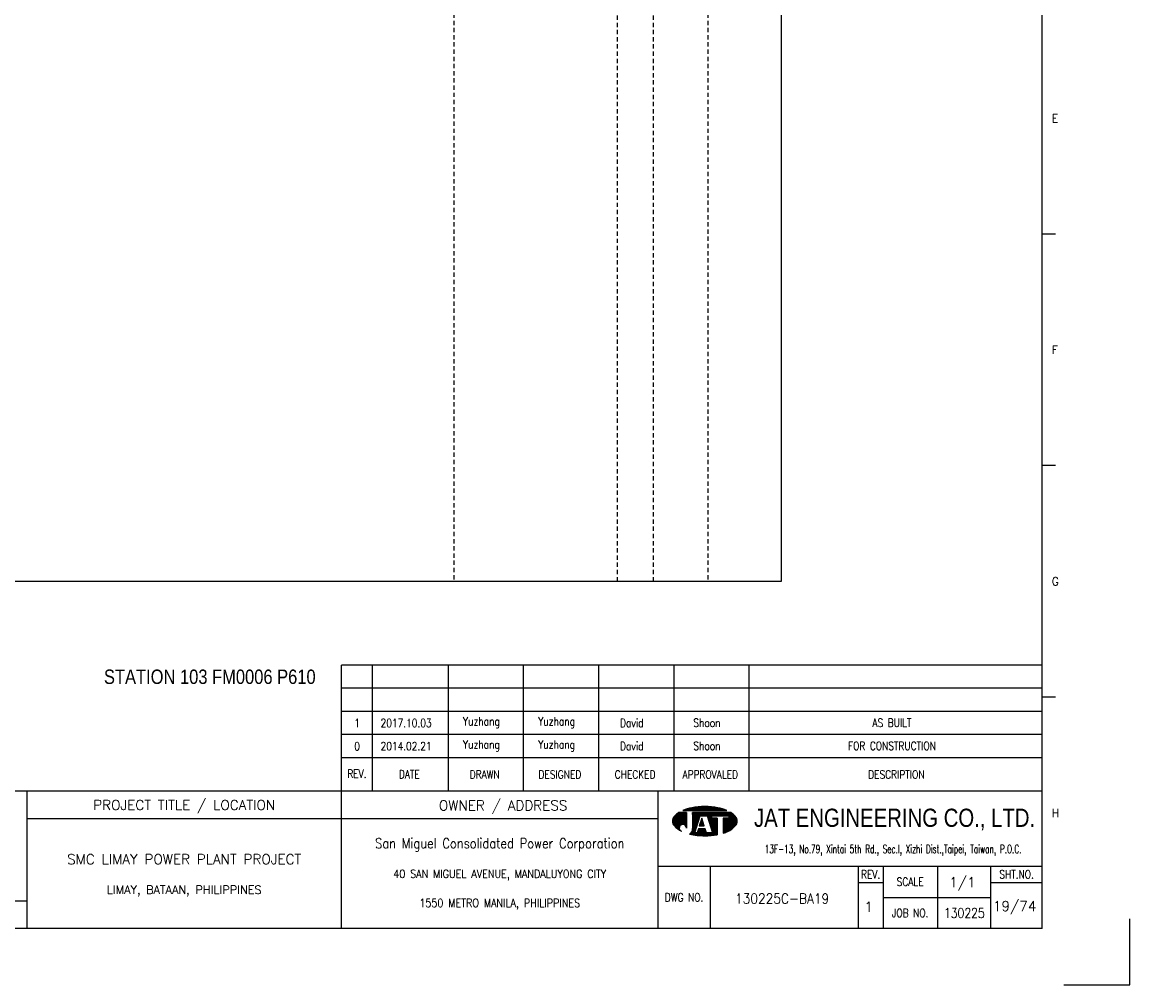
# Model space of a CAD drawing. Extents: x 1513 to 2479, y 404 to 1086.
# Tile 3 of 4: x 2095 to 2479, y 404 to 738. Entities that reach past the tile are written whole.
import ezdxf
from ezdxf.enums import TextEntityAlignment as Align

# ---------------------------------------------------------------- set-up
doc = ezdxf.new("R2010")
doc.units = 0
doc.header["$MEASUREMENT"] = 0
doc.linetypes.add('HIDDEN', pattern=[4, 1.5, -1, 1.5])
doc.layers.get('0').update_dxf_attribs({"linetype": 'CONTINUOUS'})
doc.layers.get('DEFPOINTS').update_dxf_attribs({"linetype": 'CONTINUOUS'})
for name, color, linetype in [('B_DIM', 7, 'CONTINUOUS'), ('CON', 4, 'CONTINUOUS'), ('DCS', 7, 'CONTINUOUS'), ('HID', 2, 'HIDDEN'), ('T', 2, 'CONTINUOUS'), ('TEXT', 7, 'CONTINUOUS'), ('圖框CON', 4, 'CONTINUOUS'), ('框線', 6, 'CONTINUOUS')]:
    doc.layers.add(name, color=color, linetype=linetype)
doc.styles.add('AEH', font='simplex', dxfattribs={"width": 0.8, "bigfont": 'ae'})
doc.styles.add('DAYUKP', font='complex', dxfattribs={"bigfont": 'DAYUKP.SHX'})
doc.styles.add('E2', font='simplex.shx', dxfattribs={"height": 2})
doc.styles.add('E3', font='simplex.shx', dxfattribs={"height": 3})
doc.styles.add('ROMANS', font='romans', dxfattribs={"width": 0.8})
doc.styles.add('style3', font='ARIALN.TTF')
doc.styles.add('WMF-Arial0', font='arial.ttf')

# ---------------------------------------------------------------- blocks, each defined once
blk = doc.blocks.new('1880-TITLE_BLK')
at = {"layer": 'TEXT', "color": 2, "linetype": 'Continuous', "style": 'E3'}
for tag, p in [('SCALE', (790.95, 31.17)), ('DWG_NO', (736.41, 26.44)), ('REV', (762.59, 23.97)), ('SHT_NO', (806.74, 23.97))]:
    blk.add_attdef(tag, text='', height=3, dxfattribs=at).set_placement(p, align=Align.MIDDLE)
at = {"layer": 'TEXT', "linetype": 'Continuous', "style": 'E2', "width": 0.6}
for tag, p in [('REV_DATE', (418.65, 19.76)), ('APPR_DATE', (492.93, 19.76))]:
    blk.add_attdef(tag, text='', height=2, dxfattribs=at).set_placement(p, align=Align.MIDDLE_LEFT)
blk = doc.blocks.new('1')
at = {"layer": 'B_DIM'}
for p, q in [((2181.53, 118.11), (1938.08, 118.11)), ((1938.08, 74.29), (1938.08, 118.11)), ((1948.92, 74.29), (1948.92, 118.11)), ((1975.28, 74.29), (1975.28, 118.11)), ((2001.39, 74.29), (2001.39, 118.11)), ((2027.5, 74.29), (2027.5, 118.11)), ((2053.62, 74.29), (2053.62, 118.11)), ((2079.73, 74.29), (2079.73, 118.11)), ((2181.53, 110.07), (1938.08, 110.07)), ((1938.08, 77.93), (1938.08, 104.33)), ((2181.53, 102.03), (1938.08, 102.03)), ((2181.53, 93.99), (1938.08, 93.99)), ((2181.53, 85.95), (1938.08, 85.95))]:
    blk.add_line(p, q, dxfattribs=at)
at = {"layer": 'DEFPOINTS'}
blk.add_lwpolyline([(2189, 7.08), (2211.97, 7.08), (2211.97, 30.05)], dxfattribs=at)
at = {"layer": 'T', "color": 0, "lineweight": -3}
for p, q in [((2053.09, 63.82), (2056.14, 66.87)), ((2053.09, 64.04), (2055.92, 66.87)), ((2053.11, 63.62), (2056.36, 66.87)), ((2053.12, 64.29), (2055.7, 66.87)), ((2053.14, 63.43), (2056.58, 66.87)), ((2053.18, 63.25), (2056.8, 66.87)), ((2053.18, 64.57), (2055.47, 66.87)), ((2053.24, 63.08), (2057.03, 66.87)), ((2053.29, 64.91), (2055.25, 66.87)), ((2053.3, 62.92), (2057.25, 66.87)), ((2053.37, 62.77), (2057.47, 66.87)), ((2053.45, 62.63), (2057.69, 66.87)), ((2053.54, 62.5), (2057.91, 66.86)), ((2053.61, 65.45), (2054.47, 66.31)), ((2053.64, 62.37), (2057.91, 66.64)), ((2053.74, 62.25), (2057.91, 66.42)), ((2053.84, 62.14), (2057.91, 66.2)), ((2053.95, 62.02), (2057.91, 65.98)), ((2054.07, 61.91), (2057.91, 65.75)), ((2054.18, 61.8), (2057.91, 65.53)), ((2056.94, 67.67), (2057.09, 67.82)), ((2057.16, 67.67), (2057.44, 67.95)), ((2057.39, 67.67), (2057.78, 68.07)), ((2057.61, 67.67), (2058.11, 68.18)), ((2057.83, 67.67), (2058.43, 68.27)), ((2058.05, 67.67), (2058.73, 68.35)), ((2058.27, 67.67), (2059.03, 68.43)), ((2058.49, 67.67), (2059.32, 68.49)), ((2058.72, 67.67), (2059.6, 68.55)), ((2058.94, 67.67), (2059.87, 68.6)), ((2059.16, 67.67), (2060.14, 68.65)), ((2059.38, 67.67), (2060.41, 68.7)), ((2059.6, 67.67), (2060.67, 68.74)), ((2059.82, 67.67), (2060.93, 68.77)), ((2060.05, 67.67), (2061.18, 68.81)), ((2060.05, 63.24), (2063.68, 66.87)), ((2060.05, 63.46), (2063.46, 66.87)), ((2060.05, 63.68), (2063.23, 66.87)), ((2060.05, 63.9), (2063.01, 66.87)), ((2060.05, 64.13), (2062.79, 66.87)), ((2060.05, 64.35), (2062.57, 66.87)), ((2060.05, 64.57), (2062.35, 66.87)), ((2060.05, 64.79), (2062.13, 66.87)), ((2060.05, 65.01), (2061.9, 66.87)), ((2060.05, 65.23), (2061.68, 66.87)), ((2060.05, 65.46), (2061.46, 66.87)), ((2060.05, 66.12), (2060.79, 66.87)), ((2060.05, 66.34), (2060.57, 66.87)), ((2060.05, 66.56), (2060.35, 66.87)), ((2060.05, 66.79), (2060.13, 66.87)), ((2060.05, 65.68), (2061.24, 66.87)), ((2060.05, 65.9), (2061.02, 66.87)), ((2060.05, 63.02), (2062.67, 65.64)), ((2060.27, 67.67), (2061.44, 68.84)), ((2060.49, 67.67), (2061.69, 68.87)), ((2060.71, 67.67), (2061.93, 68.89)), ((2060.93, 67.67), (2062.18, 68.91)), ((2061.15, 67.67), (2062.42, 68.93)), ((2061.38, 67.67), (2062.66, 68.95)), ((2061.6, 67.67), (2062.89, 68.97)), ((2061.82, 67.67), (2063.13, 68.98)), ((2062.04, 67.67), (2063.36, 68.99)), ((2062.26, 67.67), (2063.59, 69)), ((2062.48, 67.67), (2063.82, 69)), ((2062.71, 67.67), (2064.04, 69.01)), ((2062.83, 65.8), (2063.9, 66.87)), ((2062.93, 67.67), (2064.27, 69.01)), ((2063.05, 65.8), (2064.12, 66.87)), ((2063.15, 67.67), (2064.49, 69.01)), ((2063.27, 65.8), (2064.34, 66.87)), ((2063.37, 67.67), (2064.71, 69.01)), ((2063.49, 65.8), (2064.56, 66.87)), ((2063.59, 67.67), (2064.92, 69)), ((2063.72, 65.8), (2064.79, 66.87)), ((2063.81, 67.67), (2065.14, 69)), ((2063.94, 65.8), (2065.01, 66.87)), ((2064.04, 67.67), (2065.35, 68.99)), ((2064.16, 65.8), (2065.23, 66.87)), ((2064.26, 67.67), (2065.56, 68.98)), ((2064.38, 65.8), (2065.45, 66.87)), ((2064.48, 67.67), (2065.78, 68.97)), ((2064.6, 65.8), (2065.67, 66.87)), ((2064.7, 67.67), (2065.98, 68.95)), ((2064.82, 65.8), (2065.89, 66.87)), ((2064.92, 67.67), (2066.19, 68.94)), ((2065.05, 65.8), (2066.12, 66.87)), ((2065.14, 67.67), (2066.4, 68.92)), ((2065.16, 65.69), (2066.34, 66.87)), ((2065.22, 65.53), (2066.56, 66.87)), ((2065.27, 65.36), (2066.78, 66.87)), ((2065.32, 65.19), (2067, 66.87)), ((2065.37, 67.67), (2066.6, 68.9)), ((2065.38, 65.02), (2067.22, 66.87)), ((2065.43, 64.85), (2067.45, 66.87)), ((2065.48, 64.69), (2067.67, 66.87)), ((2065.54, 64.52), (2066.74, 65.71)), ((2065.59, 67.67), (2066.8, 68.88)), ((2065.59, 64.35), (2066.74, 65.49)), ((2065.81, 67.67), (2067, 68.86)), ((2066.03, 67.67), (2067.2, 68.84)), ((2066.25, 67.67), (2067.4, 68.82)), ((2066.47, 67.67), (2067.6, 68.79)), ((2066.7, 67.67), (2067.79, 68.77)), ((2066.82, 65.8), (2067.89, 66.87)), ((2066.92, 67.67), (2067.98, 68.74)), ((2067.04, 65.8), (2068.11, 66.87)), ((2067.14, 67.67), (2068.18, 68.71)), ((2067.26, 65.8), (2068.33, 66.87)), ((2067.36, 67.67), (2068.37, 68.68)), ((2067.48, 65.8), (2068.55, 66.87)), ((2067.58, 67.67), (2068.56, 68.64)), ((2067.71, 65.8), (2068.78, 66.87)), ((2067.81, 67.67), (2068.75, 68.61)), ((2067.93, 65.8), (2069, 66.87)), ((2068.03, 67.67), (2068.93, 68.58)), ((2068.15, 65.8), (2069.22, 66.87)), ((2068.25, 67.67), (2069.12, 68.54)), ((2068.37, 65.8), (2069.44, 66.87)), ((2068.47, 67.67), (2069.3, 68.5)), ((2068.59, 65.8), (2069.66, 66.87)), ((2068.69, 67.67), (2069.48, 68.46)), ((2068.81, 65.8), (2069.88, 66.87)), ((2068.91, 67.67), (2069.66, 68.42)), ((2069.04, 65.8), (2070.11, 66.87)), ((2069.14, 67.67), (2069.84, 68.37)), ((2069.26, 65.8), (2070.33, 66.87)), ((2069.36, 67.67), (2070.01, 68.33)), ((2069.48, 65.8), (2070.55, 66.87)), ((2069.58, 67.67), (2070.19, 68.28)), ((2069.7, 65.8), (2070.77, 66.87)), ((2069.8, 67.67), (2070.36, 68.23)), ((2069.92, 65.8), (2070.99, 66.87)), ((2070.02, 67.67), (2070.53, 68.18)), ((2070.14, 65.8), (2071.21, 66.87)), ((2070.24, 67.67), (2070.7, 68.13)), ((2070.37, 65.8), (2071.44, 66.87)), ((2070.47, 67.67), (2070.87, 68.07)), ((2070.59, 65.8), (2071.66, 66.87)), ((2070.69, 67.67), (2071.03, 68.02)), ((2070.75, 63.08), (2074.07, 66.4)), ((2070.75, 62.86), (2074.19, 66.3)), ((2070.75, 62.63), (2074.31, 66.2)), ((2070.75, 62.41), (2074.43, 66.09)), ((2070.75, 62.19), (2074.54, 65.98)), ((2070.75, 61.97), (2074.66, 65.87)), ((2070.75, 61.75), (2074.77, 65.76)), ((2070.75, 61.53), (2074.87, 65.65)), ((2070.75, 61.3), (2074.98, 65.53)), ((2070.81, 65.8), (2071.88, 66.87)), ((2070.91, 67.67), (2071.2, 67.96)), ((2071.03, 65.8), (2072.1, 66.87)), ((2071.13, 67.67), (2071.36, 67.9)), ((2071.25, 65.8), (2072.32, 66.87)), ((2071.35, 67.67), (2071.52, 67.84)), ((2071.47, 65.8), (2072.54, 66.87)), ((2071.57, 67.67), (2071.68, 67.77)), ((2071.7, 65.8), (2072.77, 66.87)), ((2071.8, 67.67), (2071.83, 67.71)), ((2071.92, 65.8), (2072.99, 66.87)), ((2072.14, 65.8), (2073.21, 66.87)), ((2072.36, 65.8), (2073.43, 66.87)), ((2072.58, 65.8), (2073.57, 66.78)), ((2072.62, 65.62), (2073.7, 66.69)), ((2072.62, 65.39), (2073.83, 66.6)), ((2072.62, 65.17), (2073.95, 66.5)), ((2054.29, 61.7), (2057.91, 65.31)), ((2054.41, 61.59), (2057.91, 65.09)), ((2054.53, 61.49), (2057.91, 64.87)), ((2054.65, 61.39), (2057.91, 64.65)), ((2054.78, 61.29), (2055.59, 62.11)), ((2054.9, 61.2), (2055.48, 61.77)), ((2056.12, 62.63), (2057.91, 64.42)), ((2056.46, 62.75), (2057.91, 64.2)), ((2056.7, 62.77), (2057.91, 63.98)), ((2056.9, 62.75), (2057.91, 63.76)), ((2057.08, 62.71), (2057.91, 63.54)), ((2057.23, 62.64), (2057.91, 63.32)), ((2057.37, 62.56), (2057.91, 63.09)), ((2057.5, 62.46), (2057.91, 62.87)), ((2057.61, 62.35), (2057.91, 62.65)), ((2057.7, 62.23), (2057.91, 62.43)), ((2057.79, 62.09), (2057.91, 62.21)), ((2057.85, 61.93), (2057.91, 61.99)), ((2057.89, 61.75), (2057.91, 61.76)), ((2059.09, 59.4), (2061.43, 61.74)), ((2059.86, 60.39), (2061.54, 62.07)), ((2059.98, 60.73), (2061.64, 62.39)), ((2060.03, 61), (2061.74, 62.72)), ((2060.05, 62.8), (2062.57, 65.32)), ((2060.05, 62.57), (2062.47, 64.99)), ((2060.05, 62.35), (2062.36, 64.67)), ((2060.05, 62.13), (2062.26, 64.34)), ((2060.05, 61.91), (2062.16, 64.02)), ((2060.05, 61.69), (2062.05, 63.69)), ((2060.05, 61.46), (2061.95, 63.37)), ((2062.45, 62.32), (2063.71, 63.57)), ((2062.5, 62.58), (2063.65, 63.74)), ((2062.6, 62.91), (2063.6, 63.91)), ((2062.68, 62.32), (2063.76, 63.4)), ((2062.7, 63.23), (2063.55, 64.08)), ((2062.8, 63.56), (2063.49, 64.25)), ((2062.9, 62.32), (2063.81, 63.24)), ((2062.91, 63.88), (2063.44, 64.42)), ((2063.01, 64.2), (2063.39, 64.58)), ((2063.11, 64.53), (2063.33, 64.75)), ((2063.12, 62.32), (2063.87, 63.07)), ((2063.21, 64.85), (2063.28, 64.92)), ((2063.34, 62.32), (2063.92, 62.9)), ((2063.56, 62.32), (2063.97, 62.73)), ((2063.78, 62.32), (2064.03, 62.56)), ((2064.01, 62.32), (2064.08, 62.39)), ((2065.65, 64.18), (2066.74, 65.27)), ((2065.7, 64.01), (2066.74, 65.05)), ((2065.75, 63.84), (2066.9, 65)), ((2065.81, 63.68), (2067.12, 65)), ((2065.86, 63.51), (2067.35, 65)), ((2065.91, 63.34), (2067.57, 65)), ((2065.97, 63.17), (2067.79, 65)), ((2066.02, 63), (2068.01, 65)), ((2066.07, 62.84), (2068.23, 65)), ((2066.13, 62.67), (2068.46, 65)), ((2066.18, 62.5), (2068.61, 64.93)), ((2066.23, 62.33), (2068.61, 64.71)), ((2066.29, 62.16), (2068.61, 64.48)), ((2066.34, 61.99), (2068.61, 64.26)), ((2066.39, 61.83), (2068.61, 64.04)), ((2066.45, 61.66), (2068.61, 63.82)), ((2066.5, 61.49), (2068.61, 63.6)), ((2066.56, 61.32), (2068.61, 63.38)), ((2066.61, 61.15), (2068.61, 63.15)), ((2066.66, 60.99), (2068.61, 62.93)), ((2066.72, 60.82), (2068.61, 62.71)), ((2066.77, 60.65), (2068.61, 62.49)), ((2066.82, 60.48), (2068.61, 62.27)), ((2066.88, 60.31), (2068.61, 62.05)), ((2066.93, 60.14), (2068.61, 61.82)), ((2066.98, 59.98), (2068.61, 61.6)), ((2070.75, 61.08), (2075.08, 65.41)), ((2070.75, 60.86), (2075.17, 65.28)), ((2070.75, 60.64), (2075.25, 65.14)), ((2070.75, 63.96), (2071.78, 65)), ((2070.75, 63.74), (2072, 65)), ((2070.75, 63.52), (2072.22, 65)), ((2070.75, 63.3), (2072.45, 65)), ((2070.75, 64.41), (2071.34, 65)), ((2070.75, 64.19), (2071.56, 65)), ((2070.75, 64.85), (2070.89, 65)), ((2070.75, 64.63), (2071.12, 65)), ((2070.75, 60.42), (2075.33, 64.99)), ((2070.75, 60.2), (2075.39, 64.84)), ((2070.75, 59.97), (2075.45, 64.67)), ((2070.75, 59.75), (2075.5, 64.5)), ((2071.07, 59.85), (2075.53, 64.32)), ((2071.42, 59.97), (2075.56, 64.12)), ((2071.78, 60.12), (2075.57, 63.9)), ((2072.17, 60.28), (2075.55, 63.67)), ((2072.59, 60.48), (2075.51, 63.4)), ((2073.08, 60.75), (2075.42, 63.1)), ((2073.74, 61.19), (2075.24, 62.69)), ((2055.03, 61.11), (2055.46, 61.53)), ((2055.16, 61.01), (2055.47, 61.33)), ((2055.3, 60.93), (2055.52, 61.15)), ((2055.43, 60.84), (2055.59, 60.99)), ((2055.57, 60.76), (2055.67, 60.85)), ((2055.71, 60.67), (2055.76, 60.73)), ((2055.85, 60.59), (2055.88, 60.62)), ((2056, 60.52), (2056, 60.52)), ((2056.14, 60.44), (2056.14, 60.44)), ((2057.91, 61.54), (2057.91, 61.55)), ((2059.28, 59.36), (2061.33, 61.42)), ((2059.46, 59.32), (2061.23, 61.09)), ((2059.64, 59.29), (2061.12, 60.77)), ((2059.83, 59.25), (2061.02, 60.44)), ((2060.02, 59.22), (2060.92, 60.12)), ((2060.05, 61.24), (2060.05, 61.24)), ((2060.21, 59.19), (2060.93, 59.91)), ((2060.4, 59.16), (2061.15, 59.91)), ((2060.59, 59.13), (2061.38, 59.91)), ((2060.78, 59.1), (2061.6, 59.91)), ((2060.98, 59.07), (2063.16, 61.25)), ((2061.17, 59.04), (2063.38, 61.25)), ((2061.37, 59.02), (2063.6, 61.25)), ((2061.57, 59), (2063.82, 61.25)), ((2061.68, 59.99), (2062.94, 61.25)), ((2061.77, 58.97), (2064.04, 61.25)), ((2061.78, 60.32), (2062.71, 61.25)), ((2061.88, 60.64), (2062.49, 61.25)), ((2061.97, 58.95), (2064.27, 61.25)), ((2061.99, 60.96), (2062.27, 61.25)), ((2062.17, 58.94), (2064.45, 61.21)), ((2062.38, 58.92), (2064.51, 61.05)), ((2062.58, 58.9), (2064.56, 60.88)), ((2062.79, 58.89), (2064.61, 60.71)), ((2063, 58.88), (2064.67, 60.54)), ((2063.21, 58.87), (2064.72, 60.37)), ((2063.43, 58.86), (2064.77, 60.2)), ((2063.64, 58.85), (2064.82, 60.03)), ((2063.86, 58.85), (2064.92, 59.91)), ((2064.08, 58.84), (2065.15, 59.91)), ((2064.3, 58.84), (2065.37, 59.91)), ((2064.52, 58.84), (2065.59, 59.91)), ((2064.74, 58.85), (2065.81, 59.91)), ((2064.97, 58.85), (2066.03, 59.91)), ((2065.2, 58.86), (2066.25, 59.91)), ((2065.43, 58.87), (2066.48, 59.91)), ((2065.66, 58.88), (2066.7, 59.91)), ((2065.9, 58.89), (2066.92, 59.91)), ((2066.14, 58.91), (2068.61, 61.38)), ((2066.38, 58.93), (2068.61, 61.16)), ((2066.62, 58.95), (2068.61, 60.94)), ((2066.87, 58.97), (2068.61, 60.72)), ((2067.11, 59), (2068.61, 60.49)), ((2067.37, 59.03), (2068.61, 60.27)), ((2067.62, 59.06), (2068.61, 60.05)), ((2067.88, 59.1), (2068.61, 59.83)), ((2068.14, 59.14), (2068.61, 59.61)), ((2068.4, 59.18), (2068.61, 59.38))]:
    blk.add_line(p, q, dxfattribs=at)
at = {"layer": 'T', "lineweight": -3}
for p, q in [((2057.91, 66.87), (2055.21, 66.87)), ((2056.73, 67.67), (2071.93, 67.67)), ((2057.91, 66.87), (2057.91, 61.52)), ((2073.45, 66.87), (2060.05, 66.87)), ((2060.05, 66.33), (2060.05, 66.87)), ((2060.05, 66.87), (2060.05, 61.23)), ((2060.85, 59.91), (2062.72, 65.8)), ((2062.72, 65.8), (2065.13, 65.8)), ((2063.79, 65.8), (2065.13, 65.8)), ((2065.13, 65.8), (2067, 59.91)), ((2066.74, 65.8), (2072.62, 65.8)), ((2066.74, 65), (2066.74, 65.8)), ((2072.62, 65.8), (2072.62, 65)), ((2061.8, 63.05), (2060.05, 61.24)), ((2063.26, 65), (2062.41, 62.32)), ((2062.41, 62.32), (2064.1, 62.32)), ((2064.1, 62.32), (2063.26, 65)), ((2068.61, 65), (2066.74, 65)), ((2068.61, 65), (2068.61, 59.21)), ((2072.62, 65), (2070.75, 65)), ((2070.75, 65), (2070.75, 59.74)), ((2061.65, 59.91), (2060.85, 59.91)), ((2062.08, 61.25), (2061.65, 59.91)), ((2064.44, 61.25), (2062.08, 61.25)), ((2064.86, 59.91), (2064.44, 61.25)), ((2067, 59.91), (2064.86, 59.91))]:
    blk.add_line(p, q, dxfattribs=at)
for centre, major_axis, start_param, end_param in [((2055.58, 63.92), (1.76, 1.76), 1.614811, 2.356194), ((2059.72, 60.14), (-5.73, 5.73), 6.088179, 6.3272), ((2062.5, 54), (-10.49, 10.49), 5.683021, 5.897183), ((2064.33, 44.23), (-17.52, 17.52), 5.497787, 5.683021), ((2064.33, 44.23), (17.52, 17.52), 0.600164, 0.785398), ((2066.16, 54), (10.49, 10.49), 0.386002, 0.600164), ((2068.93, 60.14), (-5.73, 5.73), 4.668374, 4.907395), ((2073.07, 63.92), (-1.76, 1.76), 3.926991, 4.668374), ((2055.58, 63.92), (-1.76, 1.76), 0.785398, 1.526782), ((2059.72, 67.71), (5.73, 5.73), 3.097578, 3.478972), ((2056.68, 61.54), (-0.868, 0.868), 3.906164, 8.245601), ((2068.93, 67.71), (-5.73, 5.73), 2.781027, 3.185607), ((2073.07, 63.92), (1.76, 1.76), 4.756403, 5.497787), ((2057.88, 61.28), (1.53, 1.53), 4.470635, 5.546585), ((2064.33, 83.62), (17.52, 17.52), 3.710226, 3.926991), ((2064.33, 83.62), (17.52, 17.52), 3.926991, 4.100643), ((2066.16, 73.85), (-10.49, 10.49), 2.670765, 2.781027)]:
    blk.add_ellipse(centre, major_axis=major_axis, ratio=1, start_param=start_param, end_param=end_param, dxfattribs=at)
at = {"layer": '圖框CON'}
for p, q in [((2186.14, 267.8), (2181.53, 267.8)), ((2186.14, 187.4), (2181.53, 187.4)), ((2186.14, 107), (2181.53, 107)), ((2048.1, 48.3), (2181.53, 48.3)), ((2066.14, 48.3), (2066.14, 26.6)), ((2117.55, 48.3), (2117.55, 26.6)), ((2126.28, 48.3), (2126.28, 26.6)), ((2145.25, 26.6), (2145.25, 48.3)), ((2163.72, 26.6), (2163.72, 48.3)), ((2117.55, 42.62), (2126.28, 42.62)), ((2163.72, 42.62), (2181.53, 42.62)), ((2126.28, 37.45), (2163.72, 37.45))]:
    blk.add_line(p, q, dxfattribs=at)
for points in [[(1828.89, 26.6), (1828.89, 74.29)], [(1938.08, 26.6), (1938.08, 74.29)], [(2048.1, 26.6), (2048.1, 74.29)], [(2048.1, 64.75), (1828.89, 64.75)], [(1828.89, 36.15), (1802.67, 36.15), (1651.45, 36.15)]]:
    blk.add_lwpolyline(points, dxfattribs=at)
at = {"layer": '框線'}
for p, q in [((2181.53, 26.6), (2181.53, 669.81)), ((2181.53, 74.29), (1308.62, 74.29)), ((2181.53, 26.6), (1308.62, 26.6))]:
    blk.add_line(p, q, dxfattribs=at)
at = {"style": 'DAYUKP'}
for s, p in [('E', (2184.79, 307.99)), ('F', (2184.79, 227.59)), ('G', (2184.79, 147.19)), ('H', (2184.79, 66.79))]:
    blk.add_text(s, height=2.87, dxfattribs=at).set_placement(p, align=Align.MIDDLE_LEFT)
at = {"style": 'WMF-Arial0', "width": 0.8}
blk.add_text('JAT ENGINEERING CO., LTD.', height=6.3172, dxfattribs=at).set_placement((2130.24, 64.55), align=Align.MIDDLE)
at = {"color": 2, "ltscale": 500, "style": 'ROMANS', "width": 0.85}
blk.add_text('San Miguel Consolidated Power Corporation', height=3.4457, dxfattribs=at).set_placement((1993.09, 56.23), align=Align.MIDDLE_CENTER)
at = {"color": 2, "ltscale": 500, "style": 'ROMANS'}
for s, height, p in [('SMC LIMAY POWER PLANT PROJECT', 3.4457, (1883.48, 50.7)), ('LIMAY, BATAAN, PHILIPPINES', 2.8714, (1883.48, 40.08))]:
    blk.add_text(s, height=height, dxfattribs=at).set_placement(p, align=Align.MIDDLE_CENTER)
at = {"color": 4, "ltscale": 500, "style": 'ROMANS', "width": 0.85}
for s, p in [('40 SAN MIGUEL AVENUE, MANDALUYONG CITY', (1993.09, 45.61)), ('1550 METRO MANILA, PHILIPPINES', (1993.09, 35.51))]:
    blk.add_text(s, height=2.8714, dxfattribs=at).set_placement(p, align=Align.MIDDLE_CENTER)
at = {"layer": 'B_DIM', "style": 'AEH', "width": 0.8}
for s, height, p in [('REV.', 2.871, (1943.45, 80.37)), ('DATE', 2.871, (1961.68, 80.21)), ('DRAWN', 2.871, (1987.87, 80.12)), ('DESIGNED', 2.871, (2013.98, 80.12)), ('CHECKED', 2.871, (2040.1, 80.12)), ('APPROVALED', 2.871, (2066.21, 80.12)), ('DESCRIPTION', 2.8714, (2130.87, 80.12))]:
    blk.add_text(s, height=height, dxfattribs=at).set_placement(p, align=Align.MIDDLE)
at = {"layer": 'HID', "ltscale": 500, "style": 'ROMANS'}
for s, p in [('PROJECT TITLE / LOCATION', (1883.48, 69.28)), ('OWNER / ADDRESS', (1994.25, 69.12))]:
    blk.add_text(s, height=3.4457, dxfattribs=at).set_placement(p, align=Align.MIDDLE)
at = {"layer": 'HID', "color": 7, "style": 'ROMANS', "width": 0.8}
for s, p in [('REV.', (2121.92, 45.46)), ('SHT.NO.', (2172.62, 45.46)), ('SCALE', (2135.64, 42.87)), ('DWG NO.', (2057.12, 37.45)), ('JOB NO.', (2135.64, 32.03))]:
    blk.add_text(s, height=2.871, dxfattribs=at).set_placement(p, align=Align.MIDDLE)
at = {"layer": 'T', "color": 2, "ltscale": 500, "style": 'ROMANS', "width": 0.65}
blk.add_text('13F-13, No.79, Xintai 5th Rd., Sec.I, Xizhi Dist.,Taipei, Taiwan, P.O.C.', height=2.8714, dxfattribs=at).set_placement((2129.74, 52.81), align=Align.CENTER)

msp = doc.modelspace()

# ---------------------------------------------------------------- linework, layer by layer
at = {"layer": 'CON'}
msp.add_lwpolyline([(1644.22, 1043.38), (2358.22, 1043.38), (2358.22, 543.58), (1644.22, 543.58)], close=True, dxfattribs=at)
at = {"layer": 'HID'}
for p, q in [((2244.47, 1043.38), (2244.47, 543.58)), ((2332.67, 1043.38), (2332.67, 543.58)), ((2301.17, 1042.68), (2301.17, 543.58)), ((2313.77, 1042.68), (2313.77, 543.58))]:
    msp.add_line(p, q, dxfattribs=at)

# ---------------------------------------------------------------- block references
msp.add_blockref('1', (267.35, 396.49))
at = {"layer": 'TEXT', "color": 0}
ref = msp.add_blockref('1880-TITLE_BLK', (1512.7, 403.15), dxfattribs=dict(at, xscale=1.148576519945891, yscale=1.148576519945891, zscale=1.148576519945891))
ref.add_attrib('DWG_NO', '130225C-BA19', dxfattribs={"color": 2, "linetype": 'Continuous', "height": 3.4457, "style": 'E3', "width": 0.9}).set_placement((2358.52, 433.52), align=Align.MIDDLE)
ref.add_attrib('REV', '1', dxfattribs={"color": 2, "linetype": 'Continuous', "height": 3.45, "style": 'E3'}).set_placement((2388.59, 430.68), align=Align.MIDDLE)
ref.add_attrib('SCALE', '1/1', dxfattribs={"color": 2, "linetype": 'Continuous', "height": 3.446, "style": 'E3'}).set_placement((2421.16, 438.94), align=Align.MIDDLE)
ref.add_attrib('SHT_NO', '19/74', dxfattribs={"color": 2, "linetype": 'Continuous', "height": 3.446, "style": 'E3'}).set_placement((2439.3, 430.68), align=Align.MIDDLE)

# ---------------------------------------------------------------- texts
at = {"layer": 'DCS', "linetype": 'ByBlock', "style": 'style3'}
msp.add_text('STATION 103 FM0006 P610', height=5, dxfattribs=at).set_placement((2122.94, 508.05))
at = {"layer": 'T', "style": 'AEH', "width": 0.8}
for s, height, p in [('Yuzhang', 2.871, (2254.08, 494.58)), ('Yuzhang', 2.871, (2280.2, 494.58)), ('David', 2.871, (2306.31, 494.58)), ('Shoon', 2.871, (2332.42, 494.58)), ('AS BUILT', 2.871, (2396.69, 494.58)), ('1', 2.87, (2210.88, 494.46)), ('2017.10.03', 2.871, (2227.89, 494.49)), ('0', 2.87, (2210.88, 486.42)), ('2014.02.21', 2.871, (2227.89, 486.45)), ('Yuzhang', 2.871, (2254.08, 486.54)), ('Yuzhang', 2.871, (2280.2, 486.54)), ('David', 2.871, (2306.31, 486.54)), ('Shoon', 2.871, (2332.42, 486.54)), ('FOR CONSTRUCTION', 2.8714, (2396.69, 486.54))]:
    msp.add_text(s, height=height, dxfattribs=at).set_placement(p, align=Align.MIDDLE)
at = {"layer": 'TEXT', "color": 2, "style": 'E3', "width": 0.8}
msp.add_text('130225', height=3.446, dxfattribs=at).set_placement((2421.83, 428.51), align=Align.MIDDLE_CENTER)

doc.saveas('drawing.dxf')
